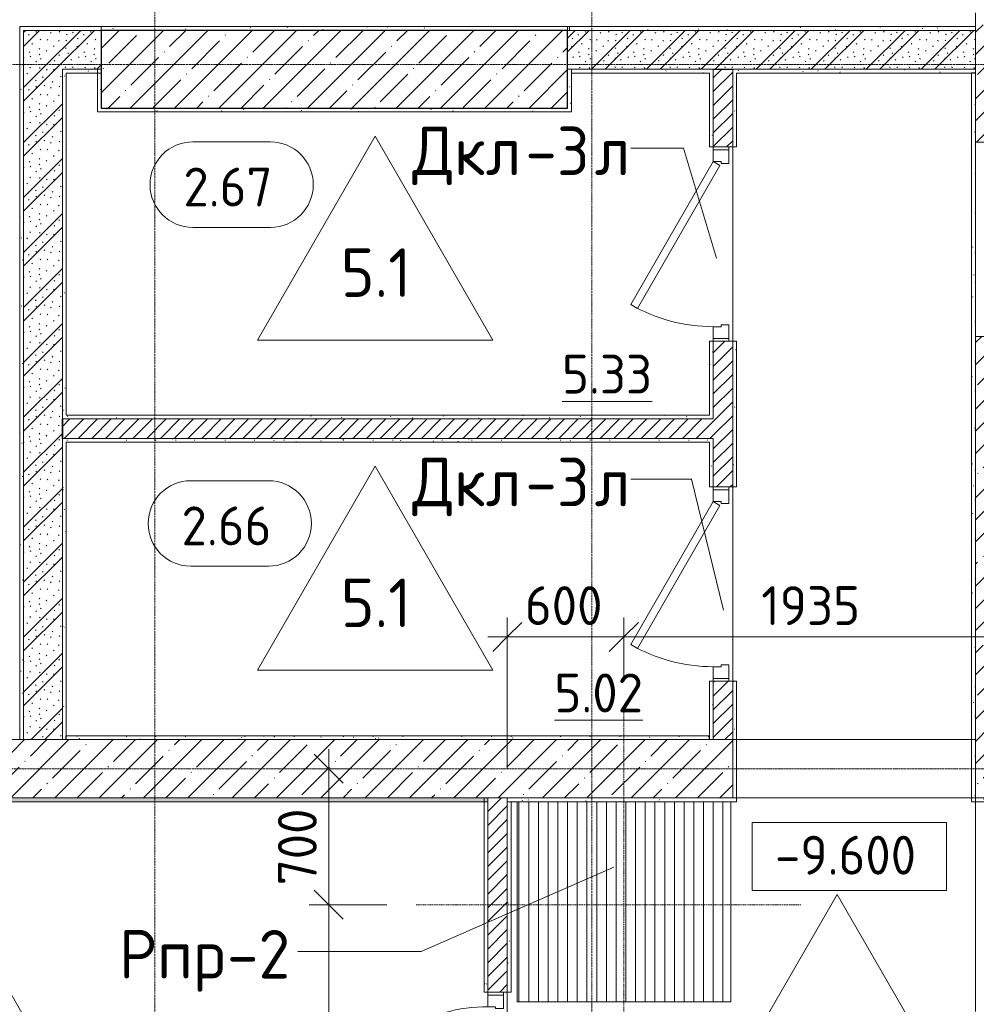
# Model space of a CAD drawing. Header units: millimetres. Extents: x 25887 to 100685, y -10965 to 131188.
# Tile 32 of 49: x 51980 to 56904, y 98087 to 103155. Entities that reach past the tile are written whole.
import ezdxf

# ---------------------------------------------------------------- set-up
doc = ezdxf.new("R2010")
doc.units = ezdxf.units.MM
doc.linetypes.add('4_ Штрихпунктир_ 10 х 2 мм', pattern=[14, 10, -2, 0, -2])
doc.linetypes.add('4_ Штрихпунктир_ 5 х 2 мм', pattern=[9, 5, -2, 0, -2])
for name, color, linetype, lineweight in [('A-ANNO-DIMS', 7, 'Continuous', 5), ('A-ANNO-DIMS-100', 7, 'Continuous', 5), ('A-AREA-IDEN', 7, 'Continuous', 5), ('A-DETL', 7, 'Continuous', 25), ('A-DOOR', 7, 'Continuous', 13), ('A-DOOR-FRAM', 7, 'Continuous', 13), ('A-DOOR-IDEN', 7, 'Continuous', 5), ('A-DOOR-OPNG', 7, 'Continuous', 13), ('A-FLOR', 7, 'Continuous', 13), ('A-FLOR-IDEN', 7, 'Continuous', 5), ('A-WALL', 7, 'Continuous', 13), ('A-WALL-PATT', 7, 'Continuous', 13), ('G-ANNO-DIMS', 7, 'Continuous', 5), ('I-WALL', 7, 'Continuous', 13), ('M-EQPM', 7, 'Continuous', 13), ('M-EQPM-IDEN', 7, 'Continuous', 5), ('S-COLS', 7, 'Continuous', 25), ('S-GRID', 7, 'Continuous', 5)]:
    doc.layers.add(name, color=color, linetype=linetype, lineweight=lineweight)
doc.styles.add('GOST Common_2', font='GOST_Common.ttf', dxfattribs={"height": 200})
doc.styles.add('GOST Common_3', font='GOST_Common.ttf', dxfattribs={"height": 250})
doc.dimstyles.new('2_мм', dxfattribs={"dimscale": 304.8, "dimtxt": 201.142999, "dimasz": 0.492126, "dimexe": 0.328084, "dimexo": 0.492126, "dimgap": 0, "dimtad": 1, "dimdec": 0, "dimdsep": 46, "dimtxsty": 'GOST Common_2', "dimblk1": 'OBLIQUE', "dimblk2": 'OBLIQUE', "dimsah": 1, "dimcen": 0.09, "dimdle": 0.328084, "dimadec": 5, "dimazin": 2, "dimtfac": 1, "dimtdec": 4, "dimtix": 1, "dimtmove": 1, "dimatfit": 3, "dimfxl": 1, "dimtvp": 1, "dimtolj": 1, "dimtzin": 0, "dimarcsym": 2})
doc.dimstyles.new('2_мм_1', dxfattribs={"dimscale": 304.8, "dimtxt": 201.142999, "dimasz": 0.492126, "dimexe": 0.328084, "dimexo": 0.492126, "dimgap": 0, "dimtad": 1, "dimdec": 0, "dimdsep": 46, "dimtxsty": 'GOST Common_2', "dimblk1": 'OBLIQUE', "dimblk2": 'OBLIQUE', "dimsah": 1, "dimcen": 0.09, "dimdle": 0.328084, "dimadec": 5, "dimazin": 2, "dimtfac": 1, "dimtdec": 4, "dimtix": 1, "dimtmove": 0, "dimatfit": 3, "dimfxl": 1, "dimtvp": 1, "dimtolj": 1, "dimtzin": 0, "dimarcsym": 2})
pattern_1 = [(0, (0, 0), (203.2, 50.8), [3.353, -149.047, 3.353, -149.047, -812.8]), (0, (0, 0), (203.2, 50.8), [-304.8, 3.353, -301.447, 3.353, -149.047, -355.6]), (0, (0, 0), (203.2, 50.8), [-762, 3.353, -98.247, 3.353, -250.647]), (120, (76.2, 25.4), (-145.59409, 150.576362), [3.353, -149.047, 3.353, -149.047, -812.8]), (120, (76.2, 25.4), (-145.59409, 150.576362), [-304.8, 3.353, -301.447, 3.353, -149.047, -355.6]), (120, (76.2, 25.4), (-145.59409, 150.576362), [-762, 3.353, -98.247, 3.353, -250.647]), (240, (101.6, 127), (-57.60591, -201.376362), [3.353, -149.047, 3.353, -149.047, -812.8]), (240, (101.6, 127), (-57.60591, -201.376362), [-304.8, 3.353, -301.447, 3.353, -149.047, -355.6]), (240, (101.6, 127), (-57.60591, -201.376362), [-762, 3.353, -98.247, 3.353, -250.647])]
pattern_2 = [(135, (150.28, 188.64), (-282.8427, 3e-14), [5, -395]), (135, (174.9, 237.36), (-282.8427, 3e-14), [5, -395]), (135, (211.96, 236.53), (-282.8427, 3e-14), [5, -395]), (135, (114.96, 223.96), (-282.8427, 3e-14), [5, -395]), (135, (77.54, 223.96), (-282.8427, 3e-14), [5, -395]), (135, (57.44, 184.52), (-282.8427, 3e-14), [5, -395]), (135, (66.21, 142.9), (-282.8427, 3e-14), [5, -395]), (135, (107.33, 161), (-282.8427, 3e-14), [5, -395]), (135, (99.08, 130.94), (-282.8427, 3e-14), [5, -395]), (135, (22.6, 136.46), (-282.8427, 3e-14), [5, -395]), (135, (21.16, 168.08), (-282.8427, 3e-14), [5, -395]), (135, (46.13, 96.12), (-282.8427, 3e-14), [5, -395]), (135, (3.54, 74.6), (-282.8427, 3e-14), [5, -395]), (135, (40.3, 47.56), (-282.8427, 3e-14), [5, -395]), (135, (39.77, 18.47), (-282.8427, 3e-14), [5, -395]), (135, (76.94, 37.28), (-282.8427, 3e-14), [5, -395]), (135, (114.18, 62.4), (-282.8427, 3e-14), [5, -395]), (135, (139.87, 90.2), (-282.8427, 3e-14), [5, -395]), (135, (141.44, 15.82), (-282.8427, 3e-14), [5, -395]), (135, (188.69, 26.73), (-282.8427, 3e-14), [5, -395]), (135, (176.14, 51.36), (-282.8427, 3e-14), [5, -395]), (135, (177.03, 0), (-282.8427, 3e-14), [5, -395]), (135, (276.61, 8.22), (-282.8427, 3e-14), [5, -395]), (135, (271.19, 31.72), (-282.8427, 3e-14), [5, -395]), (135, (268.29, 119.65), (-282.8427, 3e-14), [5, -395]), (135, (237.92, 101.95), (-282.8427, 3e-14), [5, -395]), (135, (237.92, 158.27), (-282.8427, 3e-14), [5, -395]), (135, (260.4, 204.35), (-282.8427, 3e-14), [5, -395]), (135, (275.54, 235.4), (-282.8427, 3e-14), [5, -395]), (135, (117.62, 268.96), (-282.8427, 3e-14), [5, -395]), (135, (203.62, 273.83), (-282.8427, 3e-14), [5, -395]), (135, (47.24, 279.3), (-282.8427, 3e-14), [5, -395]), (135, (23.2, 266.16), (-282.8427, 3e-14), [5, -395]), (135, (42.78, 232.52), (-282.8427, 3e-14), [5, -395]), (135, (177.76, 90.57), (-282.8427, 3e-14), [5, -395]), (135, (181.12, 121.8), (-282.8427, 3e-14), [5, -395]), (135, (206.73, 172.06), (-282.8427, 3e-14), [5, -395]), (135, (143.14, 136.62), (-282.8427, 3e-14), [5, -395]), (135, (211.51, 131.86), (-282.8427, 3e-14), [5, -395]), (135, (81.47, 95.1), (-282.8427, 3e-14), [5, -395]), (135, (235.13, 60.46), (-282.8427, 3e-14), [5, -395]), (135, (242.24, 4.89), (-282.8427, 3e-14), [5, -395]), (45, (0, 106.07), (-282.8427, 0), []), (45, (106.07, 0), (-282.8427, 0), []), (45, (176.78, 0), (-282.8427, 0), []), (45, (0, 176.78), (-282.8427, 0), [])]
pattern_3 = [(45, (0, 0), (-35.35534, 35.35534), [])]
pattern_4 = [(45, (0, 0), (-114.04925, 114.04925), []), (45, (114.05, 0), (-114.04925, 114.04925), [201.612, -40.322, 3.353, -36.97])]

# ---------------------------------------------------------------- blocks, each defined once
blk = doc.blocks.new('Наметкина 10_РД_АР_П_Отделка_R21_rvt-1--02_Подвал_МП_часть Б')
at = {"layer": 'A-WALL-PATT', "lineweight": 5}
h = blk.add_hatch(dxfattribs=at)
h.set_pattern_fill('FP_25', color=256, style=0, pattern_type=2)
h.set_pattern_definition(pattern_1)
h.paths.add_polyline_path([(52000, 99450), (52000, 103100), (51980, 103100), (51980, 99450)])
h = blk.add_hatch(dxfattribs=at)
h.set_pattern_fill('FP_25', color=256, style=0, pattern_type=2)
h.set_pattern_definition(pattern_1)
h.paths.add_polyline_path([(54107.1, 103100), (54810, 103100), (54810, 103120), (52400, 103120), (52400, 103100)])
h = blk.add_hatch(dxfattribs=at)
h.set_pattern_fill('FP_25', color=256, style=0, pattern_type=2)
h.set_pattern_definition(pattern_1)
h.paths.add_polyline_path([(56900, 103100), (56900, 103120), (54800, 103120), (54800, 103100), (56019.5, 103100)])
h = blk.add_hatch(dxfattribs=at)
h.set_pattern_fill('FP_25', color=256, style=0, pattern_type=2)
h.set_pattern_definition(pattern_1)
h.paths.add_polyline_path([(52400, 102880), (52400, 102900), (52200, 102900), (52200, 102880), (52220, 102880)])
h = blk.add_hatch(dxfattribs=at)
h.set_pattern_fill('FP_25', color=256, style=0, pattern_type=2)
h.set_pattern_definition(pattern_1)
h.paths.add_polyline_path([(52220, 101120), (52220, 102880), (52200, 102880), (52200, 101120)])
h = blk.add_hatch(dxfattribs=at)
h.set_pattern_fill('FP_25', color=256, style=0, pattern_type=2)
h.set_pattern_definition(pattern_1)
h.paths.add_polyline_path([(52400, 102700), (52400, 102900), (52380, 102900), (52380, 102700)])
h = blk.add_hatch(dxfattribs=at)
h.set_pattern_fill('FP_25', color=256, style=0, pattern_type=2)
h.set_pattern_definition(pattern_1)
h.paths.add_polyline_path([(54820, 102700), (54820, 102900), (54800, 102900), (54800, 102700)])
h = blk.add_hatch(dxfattribs=at)
h.set_pattern_fill('FP_25', color=256, style=0, pattern_type=2)
h.set_pattern_definition(pattern_1)
h.paths.add_polyline_path([(55530, 102880), (55530, 102900), (54820, 102900), (54820, 102880)])
h = blk.add_hatch(dxfattribs=at)
h.set_pattern_fill('FP_25', color=256, style=0, pattern_type=2)
h.set_pattern_definition(pattern_1)
h.paths.add_polyline_path([(55550, 101100), (55550, 101500), (55530, 101500), (55530, 101100)])
h.paths.add_polyline_path([(55550, 102500), (55550, 102900), (55530, 102900), (55530, 102500)])
h = blk.add_hatch(dxfattribs=at)
h.set_pattern_fill('FP_25', color=256, style=0, pattern_type=2)
h.set_pattern_definition(pattern_1)
h.paths.add_polyline_path([(55670, 99450), (55670, 99750), (55650, 99750), (55650, 99450)])
h.paths.add_polyline_path([(55650, 100750), (55670, 100750), (55670, 101500), (55650, 101500)])
h.paths.add_polyline_path([(55650, 102500), (55670, 102500), (55670, 102900), (55650, 102900)])
h = blk.add_hatch(dxfattribs=at)
h.set_pattern_fill('FP_25', color=256, style=0, pattern_type=2)
h.set_pattern_definition(pattern_1)
h.paths.add_polyline_path([(56880, 102880), (56900, 102880), (56900, 102900), (55670, 102900), (55670, 102880), (56019.5, 102880)])
h = blk.add_hatch(dxfattribs=at)
h.set_pattern_fill('FP_25', color=256, style=0, pattern_type=2)
h.set_pattern_definition(pattern_1)
h.paths.add_polyline_path([(56900, 99130), (56900, 102880), (56880, 102880), (56880, 99130)])
h = blk.add_hatch(dxfattribs=at)
h.set_pattern_fill('FP_25', color=256, style=0, pattern_type=2)
h.set_pattern_definition(pattern_1)
h.paths.add_polyline_path([(54820, 102680), (54820, 102700), (52380, 102700), (52380, 102680), (54107.1, 102680)])
h = blk.add_hatch(dxfattribs=at)
h.set_pattern_fill('FP_25', color=256, style=0, pattern_type=2)
h.set_pattern_definition(pattern_1)
h.paths.add_polyline_path([(55530, 101100), (55530, 101120), (52200, 101120), (52200, 101100), (54107.1, 101100)])
h = blk.add_hatch(dxfattribs=at)
h.set_pattern_fill('FP_25', color=256, style=0, pattern_type=2)
h.set_pattern_definition(pattern_1)
h.paths.add_polyline_path([(55530, 100980), (55550, 100980), (55550, 101000), (52200, 101000), (52200, 100980), (54107.1, 100980)])
h = blk.add_hatch(dxfattribs=at)
h.set_pattern_fill('FP_25', color=256, style=0, pattern_type=2)
h.set_pattern_definition(pattern_1)
h.paths.add_polyline_path([(52220, 99450), (52220, 100980), (52200, 100980), (52200, 99450)])
h = blk.add_hatch(dxfattribs=at)
h.set_pattern_fill('FP_25', color=256, style=0, pattern_type=2)
h.set_pattern_definition(pattern_1)
h.paths.add_polyline_path([(55550, 99450), (55550, 99750), (55530, 99750), (55530, 99450)])
h.paths.add_polyline_path([(55550, 100750), (55550, 100980), (55530, 100980), (55530, 100750)])
h = blk.add_hatch(dxfattribs=at)
h.set_pattern_fill('FP_25', color=256, style=0, pattern_type=2)
h.set_pattern_definition(pattern_1)
h.paths.add_polyline_path([(55530, 99450), (55530, 99470), (52220, 99470), (52220, 99450), (54107.1, 99450)])
h = blk.add_hatch(dxfattribs=at)
h.set_pattern_fill('FP_25', color=256, style=0, pattern_type=2)
h.set_pattern_definition(pattern_1)
h.paths.add_polyline_path([(55670, 99150), (55670, 99450), (55650, 99450), (55650, 99150)])
h = blk.add_hatch(dxfattribs=at)
h.set_pattern_fill('FP_25', color=256, style=0, pattern_type=2)
h.set_pattern_definition(pattern_1)
h.paths.add_polyline_path([(54390, 99130), (54390, 99150), (47550, 99150), (47550, 99130), (54107.1, 99130)])
h = blk.add_hatch(dxfattribs=at)
h.set_pattern_fill('FP_25', color=256, style=0, pattern_type=2)
h.set_pattern_definition(pattern_1)
h.paths.add_polyline_path([(54390, 98150), (54390, 99150), (54370, 99150), (54370, 98150)])
h = blk.add_hatch(dxfattribs=at)
h.set_pattern_fill('FP_25', color=256, style=0, pattern_type=2)
h.set_pattern_definition(pattern_1)
h.paths.add_polyline_path([(54490, 99130), (55670, 99130), (55670, 99150), (54490, 99150)])
h = blk.add_hatch(dxfattribs=at)
h.set_pattern_fill('FP_25', color=256, style=0, pattern_type=2)
h.set_pattern_definition(pattern_1)
h.paths.add_polyline_path([(54510, 98150), (54510, 99130), (54490, 99130), (54490, 98150)])
h = blk.add_hatch(dxfattribs=at)
h.set_pattern_fill('FP_25', color=256, style=0, pattern_type=2)
h.set_pattern_definition(pattern_1)
h.paths.add_polyline_path([(56900, 99130), (57170, 99130), (57170, 99150), (56900, 99150)])
at = {"layer": 'A-WALL'}
for p, q in [((52400, 103120), (51980, 103120)), ((51980, 103120), (51980, 103100)), ((51980, 103100), (51980, 99450)), ((52000, 99450), (52000, 103100)), ((52000, 103100), (52400, 103100)), ((52400, 103100), (52400, 103120)), ((54810, 103120), (52400, 103120)), ((52400, 103120), (52400, 103100)), ((56900, 103120), (54800, 103120)), ((54800, 103120), (54800, 103100)), ((54800, 103100), (56900, 103100)), ((54800, 103100), (54810, 103100)), ((54810, 103100), (54810, 103120)), ((56900, 103100), (56900, 103120)), ((52400, 102900), (52200, 102900)), ((52200, 102900), (52200, 102880)), ((52200, 102880), (52200, 101120)), ((52220, 102880), (52400, 102880)), ((52220, 101120), (52220, 102880)), ((52400, 102900), (52380, 102900)), ((52380, 102900), (52380, 102700)), ((54820, 102900), (54800, 102900)), ((55530, 102900), (54820, 102900)), ((54820, 102900), (54820, 102880)), ((54820, 102700), (54820, 102900)), ((54820, 102880), (55530, 102880)), ((55550, 102900), (55530, 102900)), ((55530, 102880), (55530, 102500)), ((55550, 102500), (55550, 102900)), ((55650, 102900), (55650, 102500)), ((55670, 102900), (55650, 102900)), ((56900, 102900), (55670, 102900)), ((55670, 102880), (56880, 102880)), ((55670, 102500), (55670, 102880)), ((56880, 102880), (56880, 99130)), ((56900, 102880), (56900, 102900)), ((56900, 99150), (56900, 102880)), ((52380, 102700), (52380, 102680)), ((52380, 102680), (54820, 102680)), ((54820, 102680), (54820, 102700)), ((55530, 102500), (55550, 102500)), ((55650, 102500), (55670, 102500)), ((55550, 101500), (55530, 101500)), ((55530, 101500), (55530, 101120)), ((55550, 101100), (55550, 101500)), ((55650, 101500), (55650, 100750)), ((55670, 101500), (55650, 101500)), ((55670, 100750), (55670, 101500)), ((52200, 101120), (52200, 101100)), ((52200, 101100), (55530, 101100)), ((55530, 101120), (52220, 101120)), ((55530, 101100), (55550, 101100)), ((55550, 101000), (52200, 101000)), ((52200, 101000), (52200, 100980)), ((55550, 100980), (55550, 101000)), ((52200, 100980), (52200, 99470)), ((52220, 100980), (55530, 100980)), ((52220, 99470), (52220, 100980)), ((55530, 100980), (55530, 100750)), ((55550, 100750), (55550, 100980)), ((55530, 100750), (55550, 100750)), ((55650, 100750), (55670, 100750)), ((55550, 99750), (55530, 99750)), ((55530, 99750), (55530, 99470)), ((55550, 99450), (55550, 99750)), ((55650, 99750), (55650, 99450)), ((55670, 99750), (55650, 99750)), ((55670, 99450), (55670, 99750)), ((51980, 99450), (52000, 99450)), ((52200, 99470), (52200, 99450)), ((52200, 99450), (52220, 99450)), ((55530, 99470), (52220, 99470)), ((52220, 99450), (55530, 99450)), ((55530, 99450), (55550, 99450)), ((55650, 99450), (55670, 99450)), ((55650, 99450), (55650, 99150)), ((55670, 99450), (55650, 99450)), ((55670, 99150), (55670, 99450)), ((54390, 99150), (47550, 99150)), ((47550, 99130), (54390, 99130)), ((54390, 99150), (54370, 99150)), ((54370, 99150), (54370, 98150)), ((54390, 98150), (54390, 99150)), ((54390, 99130), (54390, 99150)), ((55650, 99150), (54490, 99150)), ((54490, 99150), (54490, 99130)), ((54510, 99130), (54490, 99130)), ((54490, 99130), (54490, 98150)), ((54490, 99130), (55670, 99130)), ((54510, 98150), (54510, 99130)), ((55670, 99130), (55670, 99150)), ((56880, 99130), (56900, 99130)), ((57150, 99150), (56900, 99150)), ((56900, 99130), (57170, 99130)), ((54370, 98150), (54390, 98150)), ((54490, 98150), (54510, 98150))]:
    blk.add_line(p, q, dxfattribs=at)
at = {"layer": 'A-WALL', "lineweight": 25}
for p, q in [((56900, 102880), (56880, 102880)), ((52220, 99450), (52220, 99470)), ((55530, 99450), (55530, 99470))]:
    blk.add_line(p, q, dxfattribs=at)
blk = doc.blocks.new('АР_Дверь однопольная - 1000х2100h_850__Кладовая-4711845--02_Подвал_МП_часть Б')
at = {"layer": 'A-DOOR'}
for p, q in [((-311.1, 475), (-331.1, 440.4)), ((425, 50), (-311.1, 475)), ((-331.1, 440.4), (405, 15.4)), ((405, 15.4), (425, 50))]:
    blk.add_line(p, q, dxfattribs=at)
at = {"layer": 'A-DOOR', "lineweight": 5}
blk.add_arc((425, 50), 850, 150, 180, dxfattribs=at)
at = {"layer": 'A-DOOR-FRAM'}
for p, q in [((-485, 50), (-500, 50)), ((-425, 50), (-485, 50)), ((-485, 50), (-485, -30)), ((-425, 10), (-425, 50)), ((-415, 10), (-425, 10)), ((-415, -30), (-415, 10)), ((425, 10), (415, 10)), ((415, 10), (415, -30)), ((485, 50), (425, 50)), ((425, 50), (425, 10)), ((485, -30), (485, 50)), ((485, 50), (500, 50)), ((-485, -30), (-500, -30)), ((-485, -30), (-415, -30)), ((415, -30), (485, -30)), ((485, -30), (500, -30))]:
    blk.add_line(p, q, dxfattribs=at)
blk = doc.blocks.new('АР_Дверь однопольная - 1000х2100h_850__Кладовая-4711492--02_Подвал_МП_часть Б')
at = {"layer": 'A-DOOR'}
for p, q in [((311.1, 475), (-425, 50)), ((331.1, 440.4), (311.1, 475)), ((-405, 15.4), (331.1, 440.4)), ((-425, 50), (-405, 15.4))]:
    blk.add_line(p, q, dxfattribs=at)
at = {"layer": 'A-DOOR', "lineweight": 5}
blk.add_arc((-425, 50), 850, 360, 30, dxfattribs=at)
at = {"layer": 'A-DOOR-FRAM'}
for p, q in [((-485, 50), (-500, 50)), ((-425, 50), (-485, 50)), ((-485, 50), (-485, -30)), ((-425, 10), (-425, 50)), ((-415, 10), (-425, 10)), ((-415, -30), (-415, 10)), ((425, 10), (415, 10)), ((415, 10), (415, -30)), ((485, 50), (425, 50)), ((425, 50), (425, 10)), ((485, -30), (485, 50)), ((485, 50), (500, 50)), ((-485, -30), (-500, -30)), ((-485, -30), (-415, -30)), ((415, -30), (485, -30)), ((485, -30), (500, -30))]:
    blk.add_line(p, q, dxfattribs=at)
blk = doc.blocks.new('КР_Колонна_ЖБ_Прямоугольная - 400x2400h_B40-V4--02_Подвал_МП_часть Б')
at = {"layer": 'S-COLS', "lineweight": 5}
h = blk.add_hatch(dxfattribs=at)
h.set_pattern_fill('FP_8', color=256, style=0, pattern_type=2)
h.set_pattern_definition([(315, (-102900, 53600), (114.04925, 114.04925), []), (315, (-102900, 53485.95), (114.04925, 114.04925), [201.613, -40.323, 3.353, -36.97])])
h.paths.add_polyline_path([(-200, -1200), (200, -1200), (200, 1200), (-200, 1200), (-200, -507.1)])
at = {"layer": 'S-COLS'}
for p, q in [((200, 1200), (-200, 1200)), ((-200, 1200), (-200, -1200)), ((200, -1200), (200, 1200)), ((-200, -1200), (200, -1200))]:
    blk.add_line(p, q, dxfattribs=at)
blk = doc.blocks.new('КР-Проем - Настраиваемый-1578027--02_Подвал_МП_часть Б')
at = {"layer": 'A-DOOR-OPNG'}
for p, q in [((-550, 125), (550, 125)), ((-550, -125), (550, -125))]:
    blk.add_line(p, q, dxfattribs=at)
blk = doc.blocks.new('КР-Проем - Настраиваемый-1583826--02_Подвал_МП_часть Б')
at = {"layer": 'A-DOOR-OPNG'}
for p, q in [((-625, 150), (625, 150)), ((-625, -150), (625, -150))]:
    blk.add_line(p, q, dxfattribs=at)
blk = doc.blocks.new('АР_Приямок - ПР-2_1050х1100-2630290--02_Подвал_МП_часть Б')
at = {"layer": 'M-EQPM', "lineweight": 5}
h = blk.add_hatch(dxfattribs=at)
h.set_pattern_fill('FP_24', color=256, style=0, pattern_type=2)
h.set_pattern_definition([(90, (0, 0), (-50, 3e-15), [])])
h.paths.add_polyline_path([(1100, -525), (1100, 505), (0, 505), (0, -525), (910, -525)])
at = {"layer": 'M-EQPM'}
for p, q in [((0, -525), (0, 505)), ((1100, 505), (1100, -525)), ((1100, -525), (0, -525))]:
    blk.add_line(p, q, dxfattribs=at)
blk = doc.blocks.new('Марка помещения _Номер_ - 2 мм-68851--02_Подвал_МП_часть Б')
at = {"layer": 'A-AREA-IDEN'}
for p, q in [((-2.027, 2.21), (1.973, 2.21)), ((-2.027, -2.19), (1.973, -2.19))]:
    blk.add_line(p, q, dxfattribs=at)
for centre, start, end in [((-2.027, 0.01), 90, 270), ((1.973, 0.01), 270, 90)]:
    blk.add_arc(centre, 2.2, start, end, dxfattribs=at)
blk = doc.blocks.new('Марка полов - Марка полов-4106608--02_Подвал_МП_часть Б')
at = {"layer": 'A-FLOR-IDEN'}
for p, q in [((0, 7), (-6.062, -3.5)), ((6.062, -3.5), (0, 7)), ((-6.062, -3.5), (6.062, -3.5))]:
    blk.add_line(p, q, dxfattribs=at)
blk = doc.blocks.new('Высотные отметки - Frame_2-749557--02_Подвал_МП_часть Б')
at = {"layer": 'G-ANNO-DIMS'}
for p, q in [((-5, 3.5), (-5, 0)), ((5, 3.5), (-5, 3.5)), ((5, 0), (5, 3.5)), ((-5, 0), (5, 0))]:
    blk.add_line(p, q, dxfattribs=at)
blk = doc.blocks.new('DIMBLOCK137--02_Подвал_МП_часть Б')
at = {"layer": 'A-ANNO-DIMS-100'}
for p, q in [((53570.7, 99400), (53570.7, 98600)), ((53526.7, 99300), (53670.7, 99300)), ((53570.7, 99300), (53526.7, 99300)), ((53570.7, 99219.5), (53570.7, 98950)), ((53570.7, 98700.2), (53570.7, 99219.5)), ((53870, 98600), (53470.7, 98600)), ((53570.7, 98600), (53870, 98600))]:
    blk.add_line(p, q, dxfattribs=at)
at = {"layer": 'A-ANNO-DIMS-100', "lineweight": 25}
for p, q in [((53570.7, 99300), (53495.7, 99375)), ((53570.7, 99300), (53645.7, 99225)), ((53570.7, 98600), (53495.7, 98675)), ((53570.7, 98600), (53645.7, 98525))]:
    blk.add_line(p, q, dxfattribs=at)
at = {"layer": 'A-ANNO-DIMS-100', "color": 0, "insert": (53309.3, 98700.2), "char_height": 200, "width": 503.198, "attachment_point": 1, "rotation": 90, "line_spacing_factor": 1.022761, "style": 'GOST Common_2'}
blk.add_mtext('700', dxfattribs=at)
blk = doc.blocks.new('_Oblique')
at = {"color": 0, "linetype": 'ByBlock', "lineweight": -2}
blk.add_line((-0.5, -0.5), (0.5, 0.5), dxfattribs=at)
blk = doc.blocks.new('DIMBLOCK138--02_Подвал_МП_часть Б')
at = {"layer": 'A-ANNO-DIMS-100', "lineweight": 25}
for p, q in [((53570.7, 98600), (53495.7, 98675)), ((53570.7, 98600), (53645.7, 98525)), ((53570.7, 97000), (53495.7, 97075)), ((53570.7, 97000), (53645.7, 96925))]:
    blk.add_line(p, q, dxfattribs=at)
at = {"layer": 'A-ANNO-DIMS-100'}
for p, q in [((53870, 98600), (53470.7, 98600)), ((53570.7, 98600), (53570.7, 96900)), ((53570.7, 98600), (53870, 98600)), ((53526.7, 97000), (53670.7, 97000)), ((53570.7, 97000), (53526.7, 97000))]:
    blk.add_line(p, q, dxfattribs=at)
at = {"layer": 'A-ANNO-DIMS-100', "color": 0, "insert": (53309.3, 97539.2), "char_height": 200, "width": 625.93, "attachment_point": 1, "rotation": 90, "line_spacing_factor": 1.022761, "style": 'GOST Common_2'}
blk.add_mtext('1600', dxfattribs=at)
blk = doc.blocks.new('DIMBLOCK139--02_Подвал_МП_часть Б')
at = {"layer": 'A-ANNO-DIMS-100'}
for p, q in [((54490, 99300), (54490, 100078.1)), ((55090, 99770), (55090, 100078.1)), ((54390, 99978.1), (55090, 99978.1)), ((54490, 99978.1), (54490, 99300)), ((55090, 99978.1), (55090, 99770))]:
    blk.add_line(p, q, dxfattribs=at)
at = {"layer": 'A-ANNO-DIMS-100', "lineweight": 25}
for p, q in [((54490, 99978.1), (54565, 100053.1)), ((55090, 99978.1), (55165, 100053.1)), ((54490, 99978.1), (54415, 99903.1)), ((55090, 99978.1), (55015, 99903.1))]:
    blk.add_line(p, q, dxfattribs=at)
at = {"layer": 'A-ANNO-DIMS-100', "color": 0, "insert": (54580.3, 100239.5), "char_height": 200, "width": 503.198, "attachment_point": 1, "line_spacing_factor": 1.022761, "style": 'GOST Common_2'}
blk.add_mtext('600', dxfattribs=at)
blk = doc.blocks.new('DIMBLOCK140--02_Подвал_МП_часть Б')
at = {"layer": 'A-ANNO-DIMS-100'}
for p, q in [((55090, 99770), (55090, 100078.1)), ((57025, 99934.2), (57025, 100078.1)), ((55090, 99978.1), (57125, 99978.1)), ((55090, 99978.1), (55090, 99770)), ((57025, 99978.1), (57025, 99934.2))]:
    blk.add_line(p, q, dxfattribs=at)
at = {"layer": 'A-ANNO-DIMS-100', "lineweight": 25}
for p, q in [((55090, 99978.1), (55165, 100053.1)), ((57025, 99978.1), (57100, 100053.1)), ((55090, 99978.1), (55015, 99903.1)), ((57025, 99978.1), (56950, 99903.1))]:
    blk.add_line(p, q, dxfattribs=at)
at = {"layer": 'A-ANNO-DIMS-100', "color": 0, "insert": (55796.7, 100239.5), "char_height": 200, "width": 625.93, "attachment_point": 1, "line_spacing_factor": 1.022761, "style": 'GOST Common_2'}
blk.add_mtext('1935', dxfattribs=at)

msp = doc.modelspace()

# ---------------------------------------------------------------- hatches: boundary and pattern name
at = {"layer": 'A-WALL-PATT', "lineweight": 5}
h = msp.add_hatch(dxfattribs=at)
h.set_pattern_fill('FP_3', color=256, style=0, pattern_type=2)
h.set_pattern_definition(pattern_4)
h.paths.add_polyline_path([(56900, 99150), (57150, 99150), (57150, 101525), (56900, 101525), (56900, 100681.389641)])
h.paths.add_polyline_path([(56900, 102525), (57150, 102525), (57150, 103190), (56900, 103190)])
h = msp.add_hatch(dxfattribs=at)
h.set_pattern_fill('FP_1', color=256, style=0, pattern_type=2)
h.set_pattern_definition(pattern_2)
h.paths.add_polyline_path([(52200, 102900), (52400, 102900), (52400, 103100), (52000, 103100), (52000, 102900), (52194.65305, 102900)])
h = msp.add_hatch(dxfattribs=at)
h.set_pattern_fill('FP_1', color=256, style=0, pattern_type=2)
h.set_pattern_definition(pattern_2)
h.paths.add_polyline_path([(56900, 102900), (56900, 103100), (54800, 103100), (54800, 102900), (56019.538182, 102900)])
h = msp.add_hatch(dxfattribs=at)
h.set_pattern_fill('FP_1', color=256, style=0, pattern_type=2)
h.set_pattern_definition(pattern_2)
h.paths.add_polyline_path([(52194.65305, 99450), (52200, 99450), (52200, 102900), (52000, 102900), (52000, 99450)])
h = msp.add_hatch(dxfattribs=at)
h.set_pattern_fill('FP_2', color=256, style=0, pattern_type=2)
h.set_pattern_definition(pattern_3)
h.paths.add_polyline_path([(55650, 99450), (55650, 99750), (55550, 99750), (55550, 99450)])
h.paths.add_polyline_path([(55650, 100750), (55650, 101500), (55550, 101500), (55550, 100750)])
h.paths.add_polyline_path([(55650, 102500), (55650, 102900), (55550, 102900), (55550, 102500)])
h = msp.add_hatch(dxfattribs=at)
h.set_pattern_fill('FP_2', color=256, style=0, pattern_type=2)
h.set_pattern_definition(pattern_3)
h.paths.add_polyline_path([(55550, 101000), (55550, 101100), (52200.1573, 101100), (52200.1573, 101000), (54107.095616, 101000)])
h = msp.add_hatch(dxfattribs=at)
h.set_pattern_fill('FP_3', color=256, style=0, pattern_type=2)
h.set_pattern_definition(pattern_4)
h.paths.add_polyline_path([(52194.65305, 99150), (55650, 99150), (55650, 99450), (46650, 99450), (46650, 99150), (48369.767918, 99150)])
h = msp.add_hatch(dxfattribs=at)
h.set_pattern_fill('FP_2', color=256, style=0, pattern_type=2)
h.set_pattern_definition(pattern_3)
h.paths.add_polyline_path([(54490, 98150), (54490, 99150), (54390, 99150), (54390, 98150)])

# ---------------------------------------------------------------- linework, layer by layer
at = {"layer": 'A-DETL', "linetype": '4_ Штрихпунктир_ 5 х 2 мм', "lineweight": 5}
for p, q in [((55090, 99620), (55090, 97360)), ((56000, 98600), (54020, 98600))]:
    msp.add_line(p, q, dxfattribs=at)
at = {"layer": 'A-DOOR-IDEN'}
for p, q in [((55396.175847, 102493.974364), (55125.906264, 102493.974364)), ((55567.41102, 101927.418893), (55396.175847, 102493.974364)), ((55438.133162, 100789.892221), (55125.906264, 100789.892221)), ((55602.056952, 100115.867159), (55438.133162, 100789.892221))]:
    msp.add_line(p, q, dxfattribs=at)
at = {"layer": 'A-FLOR'}
for p, q in [((55650, 102500), (55650, 101500)), ((55650, 100750), (55650, 99750)), ((54540, 98100), (54540, 99130)), ((55640, 99130), (55640, 98100)), ((54490, 98150), (54490, 97170)), ((55640, 98100), (54540, 98100))]:
    msp.add_line(p, q, dxfattribs=at)
at = {"layer": 'A-WALL'}
for p, q in [((56900, 103190), (56900, 102525)), ((56900, 102525), (57150, 102525)), ((56900, 101525), (56900, 99150)), ((57150, 101525), (56900, 101525)), ((55650, 99450), (46400, 99450)), ((55650, 99150), (55650, 99450)), ((47550, 99150), (55650, 99150)), ((56900, 99150), (57150, 99150))]:
    msp.add_line(p, q, dxfattribs=at)
at = {"layer": 'A-WALL', "lineweight": 25}
for p, q in [((55550, 102900), (55650, 102900)), ((52200, 101000), (52200, 101100)), ((52200.1573, 101100), (52200.1573, 101000))]:
    msp.add_line(p, q, dxfattribs=at)
at = {"layer": 'I-WALL'}
for p, q in [((52000, 103100), (52000, 99450)), ((52400, 103100), (52000, 103100)), ((56900, 103100), (54800, 103100)), ((52200, 101100), (52200, 102900)), ((52200, 102900), (52400, 102900)), ((54800, 102900), (55550, 102900)), ((55550, 102900), (55550, 102500)), ((55650, 102900), (56900, 102900)), ((55650, 102500), (55650, 102900)), ((55550, 102500), (55650, 102500)), ((55550, 101500), (55550, 101100)), ((55650, 101500), (55550, 101500)), ((55650, 100750), (55650, 101500)), ((55550, 101100), (52200.1573, 101100)), ((52200, 99450), (52200, 101000)), ((52200.1573, 101000), (55550, 101000)), ((55550, 101000), (55550, 100750)), ((55550, 100750), (55650, 100750)), ((55550, 99750), (55550, 99450)), ((55650, 99750), (55550, 99750)), ((55650, 99450), (55650, 99750)), ((54390, 99150), (54390, 98150)), ((54490, 98150), (54490, 99150)), ((54390, 98150), (54490, 98150))]:
    msp.add_line(p, q, dxfattribs=at)
at = {"layer": 'M-EQPM-IDEN'}
for p, q in [((55038.42604, 98792.413889), (54046.986283, 98359.162871)), ((54046.986283, 98359.162871), (53411.13428, 98359.162871))]:
    msp.add_line(p, q, dxfattribs=at)
at = {"layer": 'S-GRID', "linetype": '4_ Штрихпунктир_ 10 х 2 мм'}
for p, q in [((52675, 80104.964717), (52675, 128910)), ((54925, 80104.964717), (54925, 128910)), ((65663.030763, 102925), (27912.537886, 102925)), ((91551.922019, 99300), (28288.23047, 99300)), ((92609.679336, 99300), (28288.23047, 99300))]:
    msp.add_line(p, q, dxfattribs=at)

# ---------------------------------------------------------------- block references
at = {"lineweight": 5}
msp.add_blockref('Наметкина 10_РД_АР_П_Отделка_R21_rvt-1--02_Подвал_МП_часть Б', (0, 0), dxfattribs=at)
at = {"layer": 'A-AREA-IDEN', "xscale": 99.99999999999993, "yscale": 99.99999999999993, "zscale": 99.99999999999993}
for p in [(53073.655074, 102305.095078), (53063.88504, 100561.160459)]:
    msp.add_blockref('Марка помещения _Номер_ - 2 мм-68851--02_Подвал_МП_часть Б', p, dxfattribs=at)
at = {"layer": 'A-DOOR'}
for name, p, rotation in [('АР_Дверь однопольная - 1000х2100h_850__Кладовая-4711845--02_Подвал_МП_часть Б', (55600, 102000), 90), ('АР_Дверь однопольная - 1000х2100h_850__Кладовая-4711845--02_Подвал_МП_часть Б', (55600, 100250), 90), ('КР-Проем - Настраиваемый-1583826--02_Подвал_МП_часть Б', (56275, 99300), 180), ('КР-Проем - Настраиваемый-1578027--02_Подвал_МП_часть Б', (57025, 98600), 270), ('АР_Дверь однопольная - 1000х2100h_850__Кладовая-4711492--02_Подвал_МП_часть Б', (54440, 97650), 90)]:
    msp.add_blockref(name, p, dxfattribs=dict(at, rotation=rotation))
at = {"layer": 'A-FLOR-IDEN', "xscale": 99.99999999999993, "yscale": 99.99999999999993, "zscale": 99.99999999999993}
for p in [(53809.514478, 101856.14879), (53809.514478, 100156.772508), (51534.962527, 98133.954611), (56187.543195, 97952.760703)]:
    msp.add_blockref('Марка полов - Марка полов-4106608--02_Подвал_МП_часть Б', p, dxfattribs=at)
at = {"layer": 'G-ANNO-DIMS', "xscale": 99.99999999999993, "yscale": 99.99999999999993, "zscale": 99.99999999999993}
msp.add_blockref('Высотные отметки - Frame_2-749557--02_Подвал_МП_часть Б', (56250.231793, 98673.613123), dxfattribs=at)
at = {"layer": 'M-EQPM'}
msp.add_blockref('АР_Приямок - ПР-2_1050х1100-2630290--02_Подвал_МП_часть Б', (54540, 98625), dxfattribs=at)
at = {"layer": 'S-COLS', "rotation": 89.9999999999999}
msp.add_blockref('КР_Колонна_ЖБ_Прямоугольная - 400x2400h_B40-V4--02_Подвал_МП_часть Б', (53600, 102900), dxfattribs=at)

# ---------------------------------------------------------------- texts
at = {"layer": 'A-AREA-IDEN', "char_height": 200, "attachment_point": 1, "style": 'GOST Common_2'}
for s, insert, width in [('2.67', (52822.640878, 102393.83826), 601.265625), ('\\L5.33', (54771.719313, 101430.684159), 585.231875), ('2.66', (52812.870843, 100649.903641), 601.265625), ('\\L5.02', (54732.219313, 99789.994433), 601.265625)]:
    msp.add_mtext(s, dxfattribs=dict(at, insert=insert, width=width))
at = {"layer": 'A-DOOR-IDEN', "char_height": 250, "attachment_point": 1, "style": 'GOST Common_3'}
for s, insert, width in [('Дкл', (54000.906264, 102604.901447), 705.485), ('-3', (54582.989598, 102604.901447), 432.91125), ('\\fGOST Common|b0|i0|c204|p34|;л', (54940.177098, 102604.901447), 216.455625), ('Дкл', (54000.906264, 100900.819304), 705.485), ('-3', (54582.989598, 100900.819304), 432.91125), ('\\fGOST Common|b0|i0|c204|p34|;л', (54940.177098, 100900.819304), 216.455625)]:
    msp.add_mtext(s, dxfattribs=dict(at, insert=insert, width=width))
at = {"layer": 'A-FLOR-IDEN', "char_height": 250, "width": 456.961875, "attachment_point": 1, "style": 'GOST Common_3'}
for insert in [(53633.138195, 101978.210462), (53633.138195, 100278.834181)]:
    msp.add_mtext('5.1', dxfattribs=dict(at, insert=insert))
at = {"layer": 'G-ANNO-DIMS', "insert": (55868.075267, 98954.978784), "char_height": 200, "width": 917.17566319, "attachment_point": 1, "line_spacing_factor": 1.022761, "style": 'GOST Common_2'}
msp.add_mtext('-9.600', dxfattribs=at)
at = {"layer": 'M-EQPM-IDEN', "char_height": 250, "attachment_point": 1, "style": 'GOST Common_3'}
for s, insert, width in [('Рпр', (52491.13428, 98470.089955), 673.4175), ('-2', (53046.75928, 98470.089955), 432.91125)]:
    msp.add_mtext(s, dxfattribs=dict(at, insert=insert, width=width))

# ---------------------------------------------------------------- dimensions: what is measured, and where the dimension line sits
at = {"layer": 'A-ANNO-DIMS'}
for base, p1, p2, override, picture, middle in [((55090, 99978.146679), (54490, 99150), (55090, 99620), {"dimpost": '<>', "dimfxl": 762.16796}, 'DIMBLOCK139--02_Подвал_МП_часть Б', (54790, 100078.146679)), ((57025, 99978.146679), (55090, 99620), (57025, 100084.212696), {"dimpost": '<>', "dimfxl": 1989.904125}, 'DIMBLOCK140--02_Подвал_МП_часть Б', (56057.5, 100078.146679))]:
    dim = msp.add_linear_dim(base=base, p1=p1, p2=p2, dimstyle='2_мм_1', override=override, dxfattribs=at)
    dim.commit()
    dim.dimension.update_dxf_attribs({"geometry": picture, "text_midpoint": middle})
dim = msp.add_linear_dim(base=(53570.654065, 98600), p1=(53676.720082, 99300), p2=(54020, 98600), angle=90, dimstyle='2_мм', override={"dimpost": '<>', "dimfxl": 779.64165}, dxfattribs=at)
dim.commit()
dim.dimension.update_dxf_attribs({"geometry": 'DIMBLOCK137--02_Подвал_МП_часть Б', "text_midpoint": (53442.621737, 98951.804241), "dimtype": 160, "text_rotation": 90})
dim = msp.add_linear_dim(base=(53570.654065, 97000), p1=(54020, 98600), p2=(53676.720082, 97000), angle=90, dimstyle='2_мм_1', override={"dimpost": '<>', "dimfxl": 1636.411043}, dxfattribs=at)
dim.commit()
dim.dimension.update_dxf_attribs({"geometry": 'DIMBLOCK138--02_Подвал_МП_часть Б', "text_midpoint": (53470.654065, 97800)})

doc.saveas('drawing.dxf')
